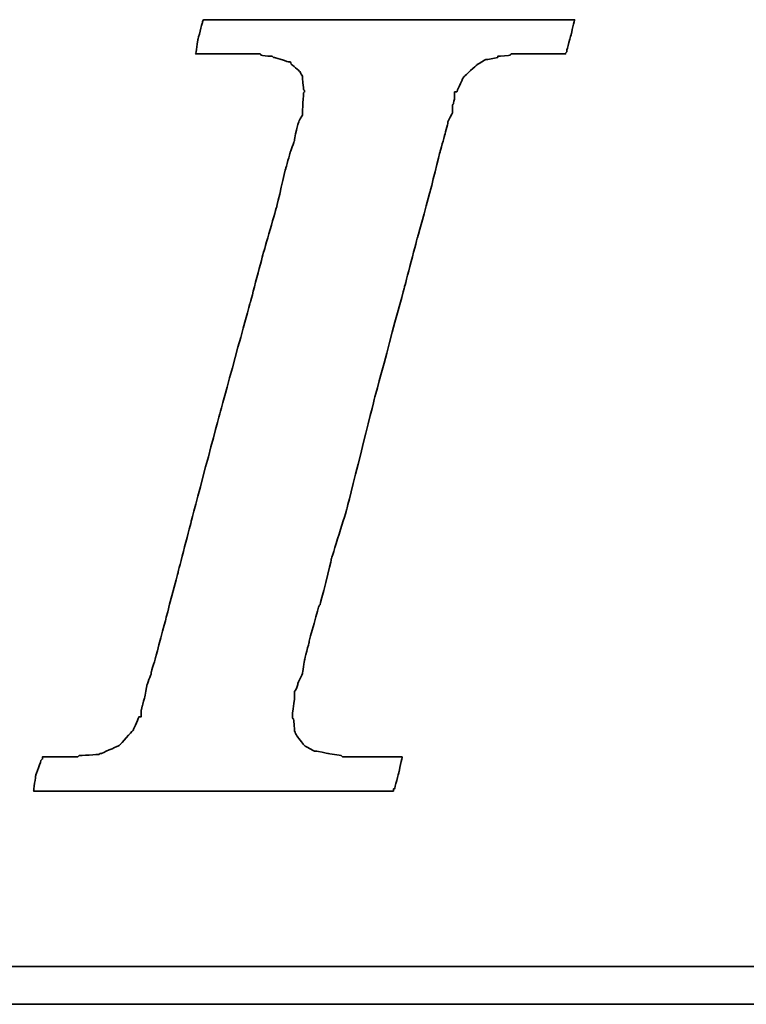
# Model space of a CAD drawing. Header units: millimetres. Extents: x 443 to 3685, y -1599 to 860.
# Tile 30 of 256: x 775.65 to 780.05, y -1568.94 to -1562.98. Entities that reach past the tile are written whole.
import ezdxf

# ---------------------------------------------------------------- set-up
doc = ezdxf.new("R2010")
doc.units = ezdxf.units.MM
doc.layers.add('DIM', color=4, linetype='CONTINUOUS')
doc.layers.add('layer 1', color=7, linetype='CONTINUOUS')

# ---------------------------------------------------------------- blocks, each defined once
blk = doc.blocks.new('TBI MOTION logo(完整正式版)')
at = {"layer": 'layer 1', "color": 22, "lineweight": 35}
for points, knots in [([(-40.59125, -7.94375), (-40.59125, -7.94375), (-40.97375, -7.94375), (-40.97375, -7.94375), (-40.97375, -7.94375), (-40.97375, -7.94375), (-41.38125, -7.94375), (-41.38125, -7.94375), (-41.38125, -7.94375), (-41.38125, -7.94375), (-41.54875, -7.94375), (-41.54875, -7.94375), (-41.54875, -7.94375), (-41.54875, -7.94375), (-41.59875, -7.94375), (-41.59875, -7.94375), (-41.59875, -7.94375), (-41.59875, -7.94375), (-41.88375, -7.94375), (-41.88375, -7.94375), (-41.88375, -7.94375), (-41.88375, -7.94375), (-41.90875, -7.91875), (-41.90875, -7.91875), (-41.90875, -7.91875), (-41.90875, -7.91875), (-42.19875, -7.87125), (-42.19875, -7.87125), (-42.19875, -7.87125), (-42.19875, -7.87125), (-42.43875, -7.82375), (-42.43875, -7.82375), (-42.43875, -7.82375), (-42.43875, -7.82375), (-42.45875, -7.82375), (-42.45875, -7.82375), (-42.45875, -7.82375), (-42.45875, -7.82375), (-42.48625, -7.82375), (-42.48625, -7.82375), (-42.48625, -7.82375), (-42.48625, -7.82375), (-42.67625, -7.72375), (-42.67625, -7.72375), (-42.67625, -7.72375), (-42.67625, -7.72375), (-42.70125, -7.70375), (-42.70125, -7.70375), (-42.70125, -7.70375), (-42.70125, -7.70375), (-42.72375, -7.67875), (-42.72375, -7.67875), (-42.72375, -7.67875), (-42.72375, -7.67875), (-42.86875, -7.48875), (-42.86875, -7.48875), (-42.86875, -7.48875), (-42.86875, -7.48875), (-42.89375, -7.43875), (-42.89375, -7.43875), (-42.89375, -7.43875), (-42.89375, -7.43875), (-42.91875, -7.38875), (-42.91875, -7.38875), (-42.91875, -7.38875), (-42.91875, -7.38875), (-42.93875, -7.12875), (-42.93875, -7.12875), (-42.93875, -7.12875), (-42.93875, -7.12875), (-42.96375, -7.10375), (-42.96375, -7.10375), (-42.96375, -7.10375), (-42.96375, -7.10375), (-42.96375, -7.05375), (-42.96375, -7.05375), (-42.96375, -7.05375), (-42.96375, -7.05375), (-42.96375, -7.00875), (-42.96375, -7.00875), (-42.96375, -7.00875), (-42.96375, -7.00875), (-42.91875, -6.69625), (-42.91875, -6.69625), (-42.91875, -6.69625), (-42.91875, -6.69625), (-42.91875, -6.62375), (-42.91875, -6.62375), (-42.91875, -6.62375), (-42.91875, -6.62375), (-42.91875, -6.59625), (-42.91875, -6.59625), (-42.91875, -6.59625), (-42.91875, -6.59625), (-42.91875, -6.57375), (-42.91875, -6.57375), (-42.91875, -6.57375), (-42.91875, -6.57375), (-42.91875, -6.52875), (-42.91875, -6.52875), (-42.91875, -6.52875), (-42.91875, -6.52875), (-42.89375, -6.50375), (-42.89375, -6.50375), (-42.89375, -6.50375), (-42.89375, -6.50375), (-42.84375, -6.38375), (-42.84375, -6.38375), (-42.84375, -6.38375), (-42.84375, -6.38375), (-42.84375, -6.35875), (-42.84375, -6.35875), (-42.84375, -6.35875), (-42.84375, -6.35875), (-42.74625, -6.14375), (-42.74625, -6.14375), (-42.74625, -6.14375), (-42.74625, -6.14375), (-42.70125, -5.85375), (-42.70125, -5.85375), (-42.70125, -5.85375), (-42.70125, -5.85375), (-42.60375, -5.47125), (-42.60375, -5.47125), (-42.60375, -5.47125), (-42.60375, -5.47125), (-42.60375, -5.44875), (-42.60375, -5.44875), (-42.60375, -5.44875), (-42.60375, -5.44875), (-42.38875, -4.67875), (-42.38875, -4.67875), (-42.38875, -4.67875), (-42.38875, -4.67875), (-42.36375, -4.65375), (-42.36375, -4.65375), (-42.36375, -4.65375), (-42.36375, -4.65375), (-42.12375, -3.69625), (-42.12375, -3.69625), (-42.12375, -3.69625), (-42.12375, -3.69625), (-42.12375, -3.67374), (-42.12375, -3.67374), (-42.12375, -3.67374), (-42.12375, -3.67374), (-41.78875, -2.59374), (-41.78875, -2.59374), (-41.78875, -2.59374), (-41.78875, -2.59374), (-41.18875, -0.19375), (-41.18875, -0.19375), (-41.18875, -0.19375), (-41.18875, -0.19375), (-40.54375, 2.20624), (-40.54375, 2.20624), (-40.54375, 2.20624), (-40.54375, 2.20624), (-40.25375, 3.30875), (-40.25375, 3.30875), (-40.25375, 3.30875), (-40.25375, 3.30875), (-39.98875, 4.27125), (-39.98875, 4.27125), (-39.98875, 4.27125), (-39.98875, 4.27125), (-39.77375, 5.13125), (-39.77375, 5.13125), (-39.77375, 5.13125), (-39.77375, 5.13125), (-39.67875, 5.47125), (-39.67875, 5.47125), (-39.67875, 5.47125), (-39.67875, 5.47125), (-39.60375, 5.75625), (-39.60375, 5.75625), (-39.60375, 5.75625), (-39.60375, 5.75625), (-39.60375, 5.78125), (-39.60375, 5.78125), (-39.60375, 5.78125), (-39.60375, 5.78125), (-39.50875, 5.97125), (-39.50875, 5.97125), (-39.50875, 5.97125), (-39.50875, 5.97125), (-39.50875, 6.13875), (-39.50875, 6.13875), (-39.50875, 6.13875), (-39.50875, 6.13875), (-39.48625, 6.16625), (-39.48625, 6.16625), (-39.48625, 6.16625), (-39.48625, 6.16625), (-39.46125, 6.28625), (-39.46125, 6.28625), (-39.46125, 6.28625), (-39.46125, 6.28625), (-39.46125, 6.42625), (-39.46125, 6.42625), (-39.46125, 6.42625), (-39.46125, 6.42625), (-39.41375, 6.42625), (-39.41375, 6.42625), (-39.41375, 6.42625), (-39.41375, 6.42625), (-39.29375, 6.69125), (-39.29375, 6.69125), (-39.29375, 6.69125), (-39.29375, 6.69125), (-39.26875, 6.74125), (-39.26875, 6.74125), (-39.26875, 6.74125), (-39.26875, 6.74125), (-39.24375, 6.76625), (-39.24375, 6.76625), (-39.24375, 6.76625), (-39.24375, 6.76625), (-38.98375, 7.00624), (-38.98375, 7.00624), (-38.98375, 7.00624), (-38.98375, 7.00624), (-38.95625, 7.02624), (-38.95625, 7.02624), (-38.95625, 7.02624), (-38.95625, 7.02624), (-38.78875, 7.12624), (-38.78875, 7.12624), (-38.78875, 7.12624), (-38.78875, 7.12624), (-38.76375, 7.12624), (-38.76375, 7.12624), (-38.76375, 7.12624), (-38.76375, 7.12624), (-38.74375, 7.12624), (-38.74375, 7.12624), (-38.74375, 7.12624), (-38.74375, 7.12624), (-38.52875, 7.17125), (-38.52875, 7.17125), (-38.52875, 7.17125), (-38.52875, 7.17125), (-38.52875, 7.19624), (-38.52875, 7.19624), (-38.52875, 7.19624), (-38.52875, 7.19624), (-38.50375, 7.19624), (-38.50375, 7.19624), (-38.50375, 7.19624), (-38.50375, 7.19624), (-38.26125, 7.21875), (-38.26125, 7.21875), (-38.26125, 7.21875), (-38.26125, 7.21875), (-38.23875, 7.24624), (-38.23875, 7.24624), (-38.23875, 7.24624), (-38.23875, 7.24624), (-38.21625, 7.24624), (-38.21625, 7.24624), (-38.21625, 7.24624), (-38.21625, 7.24624), (-38.18875, 7.24624), (-38.18875, 7.24624), (-38.18875, 7.24624), (-38.18875, 7.24624), (-37.90375, 7.24624), (-37.90375, 7.24624), (-37.90375, 7.24624), (-37.90375, 7.24624), (-37.85375, 7.24624), (-37.85375, 7.24624), (-37.85375, 7.24624), (-37.85375, 7.24624), (-37.75875, 7.24624), (-37.75875, 7.24624), (-37.75875, 7.24624), (-37.75875, 7.24624), (-37.42375, 7.24624), (-37.42375, 7.24624), (-37.42375, 7.24624), (-37.42375, 7.24624), (-37.08875, 7.24624), (-37.08875, 7.24624), (-37.08875, 7.24624), (-37.08875, 7.24624), (-37.06375, 7.24624), (-37.06375, 7.24624), (-37.06375, 7.24624), (-37.06375, 7.24624), (-37.06375, 7.26624), (-37.06375, 7.26624), (-37.06375, 7.26624), (-37.06375, 7.26624), (-37.03875, 7.29125), (-37.03875, 7.29125), (-37.03875, 7.29125), (-37.03875, 7.29125), (-37.03875, 7.31625), (-37.03875, 7.31625), (-37.03875, 7.31625), (-37.03875, 7.31625), (-36.94125, 7.67625), (-36.94125, 7.67625), (-36.94125, 7.67625), (-36.94125, 7.67625), (-36.86875, 7.98625), (-36.86875, 7.98625), (-36.86875, 7.98625), (-36.86875, 7.98625), (-36.98875, 7.98625), (-36.98875, 7.98625), (-36.98875, 7.98625), (-36.98875, 7.98625), (-37.42375, 7.98625), (-37.42375, 7.98625), (-37.42375, 7.98625), (-37.42375, 7.98625), (-37.94875, 7.98625), (-37.94875, 7.98625), (-37.94875, 7.98625), (-37.94875, 7.98625), (-38.57375, 7.98625), (-38.57375, 7.98625), (-38.57375, 7.98625), (-38.57375, 7.98625), (-39.29375, 7.98625), (-39.29375, 7.98625), (-39.29375, 7.98625), (-39.29375, 7.98625), (-40.82875, 7.98625), (-40.82875, 7.98625), (-40.82875, 7.98625), (-40.82875, 7.98625), (-42.36375, 7.98625), (-42.36375, 7.98625), (-42.36375, 7.98625), (-42.36375, 7.98625), (-43.08375, 7.98625), (-43.08375, 7.98625), (-43.08375, 7.98625), (-43.08375, 7.98625), (-43.70875, 7.98625), (-43.70875, 7.98625), (-43.70875, 7.98625), (-43.70875, 7.98625), (-44.23375, 7.98625), (-44.23375, 7.98625), (-44.23375, 7.98625), (-44.23375, 7.98625), (-44.66875, 7.98625), (-44.66875, 7.98625), (-44.66875, 7.98625), (-44.66875, 7.98625), (-44.88375, 7.98625), (-44.88375, 7.98625), (-44.88375, 7.98625), (-44.88375, 7.98625), (-44.90875, 7.94125), (-44.90875, 7.94125), (-44.90875, 7.94125), (-44.90875, 7.94125), (-44.90875, 7.91625), (-44.90875, 7.91625), (-44.90875, 7.91625), (-44.90875, 7.91625), (-45.00375, 7.55625), (-45.00375, 7.55625), (-45.00375, 7.55625), (-45.00375, 7.55625), (-45.05375, 7.24624), (-45.05375, 7.24624), (-45.05375, 7.24624), (-45.05375, 7.24624), (-44.61875, 7.24624), (-44.61875, 7.24624), (-44.61875, 7.24624), (-44.61875, 7.24624), (-44.11375, 7.24624), (-44.11375, 7.24624), (-44.11375, 7.24624), (-44.11375, 7.24624), (-43.99375, 7.24624), (-43.99375, 7.24624), (-43.99375, 7.24624), (-43.99375, 7.24624), (-43.94625, 7.24624), (-43.94625, 7.24624), (-43.94625, 7.24624), (-43.94625, 7.24624), (-43.92374, 7.24624), (-43.92374, 7.24624), (-43.92374, 7.24624), (-43.92374, 7.24624), (-43.65875, 7.24624), (-43.65875, 7.24624), (-43.65875, 7.24624), (-43.65875, 7.24624), (-43.63875, 7.21875), (-43.63875, 7.21875), (-43.63875, 7.21875), (-43.63875, 7.21875), (-43.46875, 7.19624), (-43.46875, 7.19624), (-43.46875, 7.19624), (-43.46875, 7.19624), (-43.39875, 7.19624), (-43.39875, 7.19624), (-43.39875, 7.19624), (-43.39875, 7.19624), (-43.37125, 7.17125), (-43.37125, 7.17125), (-43.37125, 7.17125), (-43.37125, 7.17125), (-43.34875, 7.17125), (-43.34875, 7.17125), (-43.34875, 7.17125), (-43.34875, 7.17125), (-43.20375, 7.12624), (-43.20375, 7.12624), (-43.20375, 7.12624), (-43.20375, 7.12624), (-43.05875, 7.07624), (-43.05875, 7.07624), (-43.05875, 7.07624), (-43.05875, 7.07624), (-43.01375, 7.07624), (-43.01375, 7.07624), (-43.01375, 7.07624), (-43.01375, 7.07624), (-42.98875, 7.02624), (-42.98875, 7.02624), (-42.98875, 7.02624), (-42.98875, 7.02624), (-42.79875, 6.86125), (-42.79875, 6.86125), (-42.79875, 6.86125), (-42.79875, 6.86125), (-42.77375, 6.81125), (-42.77375, 6.81125), (-42.77375, 6.81125), (-42.77375, 6.81125), (-42.74625, 6.76625), (-42.74625, 6.76625), (-42.74625, 6.76625), (-42.74625, 6.76625), (-42.72375, 6.47625), (-42.72375, 6.47625), (-42.72375, 6.47625), (-42.72375, 6.47625), (-42.70125, 6.45124), (-42.70125, 6.45124), (-42.70125, 6.45124), (-42.70125, 6.45124), (-42.70125, 6.42625), (-42.70125, 6.42625), (-42.70125, 6.42625), (-42.70125, 6.42625), (-42.72375, 6.40625), (-42.72375, 6.40625), (-42.72375, 6.40625), (-42.72375, 6.40625), (-42.74625, 5.97125), (-42.74625, 5.97125), (-42.74625, 5.97125), (-42.74625, 5.97125), (-42.74625, 5.94625), (-42.74625, 5.94625), (-42.74625, 5.94625), (-42.74625, 5.94625), (-42.74625, 5.92625), (-42.74625, 5.92625), (-42.74625, 5.92625), (-42.74625, 5.92625), (-42.77375, 5.87625), (-42.77375, 5.87625), (-42.77375, 5.87625), (-42.77375, 5.87625), (-42.81875, 5.80625), (-42.81875, 5.80625), (-42.81875, 5.80625), (-42.81875, 5.80625), (-42.86875, 5.63625), (-42.86875, 5.63625), (-42.86875, 5.63625), (-42.86875, 5.63625), (-42.91875, 5.39625), (-42.91875, 5.39625), (-42.91875, 5.39625), (-42.91875, 5.39625), (-42.91875, 5.37124), (-42.91875, 5.37124), (-42.91875, 5.37124), (-42.91875, 5.37124), (-43.01375, 5.10874), (-43.01375, 5.10874), (-43.01375, 5.10874), (-43.01375, 5.10874), (-43.10875, 4.77124), (-43.10875, 4.77124), (-43.10875, 4.77124), (-43.10875, 4.77124), (-43.29875, 3.95625), (-43.29875, 3.95625), (-43.29875, 3.95625), (-43.29875, 3.95625), (-43.58875, 2.95125), (-43.58875, 2.95125), (-43.58875, 2.95125), (-43.58875, 2.95125), (-43.87375, 1.87125), (-43.87375, 1.87125), (-43.87375, 1.87125), (-43.87375, 1.87125), (-44.52625, -0.50374), (-44.52625, -0.50374), (-44.52625, -0.50374), (-44.52625, -0.50374), (-45.14875, -2.85375), (-45.14875, -2.85375), (-45.14875, -2.85375), (-45.14875, -2.85375), (-45.43375, -3.95875), (-45.43375, -3.95875), (-45.43375, -3.95875), (-45.43375, -3.95875), (-45.69875, -4.96875), (-45.69875, -4.96875), (-45.69875, -4.96875), (-45.69875, -4.96875), (-45.91375, -5.78375), (-45.91375, -5.78375), (-45.91375, -5.78375), (-45.91375, -5.78375), (-46.01375, -6.11875), (-46.01375, -6.11875), (-46.01375, -6.11875), (-46.01375, -6.11875), (-46.01375, -6.14375), (-46.01375, -6.14375), (-46.01375, -6.14375), (-46.01375, -6.14375), (-46.10875, -6.40875), (-46.10875, -6.40875), (-46.10875, -6.40875), (-46.10875, -6.40875), (-46.15375, -6.64875), (-46.15375, -6.64875), (-46.15375, -6.64875), (-46.15375, -6.64875), (-46.20375, -6.83875), (-46.20375, -6.83875), (-46.20375, -6.83875), (-46.20375, -6.83875), (-46.22875, -6.93375), (-46.22875, -6.93375), (-46.22875, -6.93375), (-46.22875, -6.93375), (-46.22875, -7.07875), (-46.22875, -7.07875), (-46.22875, -7.07875), (-46.22875, -7.07875), (-46.27375, -7.07875), (-46.27375, -7.07875), (-46.27375, -7.07875), (-46.27375, -7.07875), (-46.39375, -7.34375), (-46.39375, -7.34375), (-46.39375, -7.34375), (-46.39375, -7.34375), (-46.39375, -7.36875), (-46.39375, -7.36875), (-46.39375, -7.36875), (-46.39375, -7.36875), (-46.42125, -7.38875), (-46.42125, -7.38875), (-46.42125, -7.38875), (-46.42125, -7.38875), (-46.68375, -7.67875), (-46.68375, -7.67875), (-46.68375, -7.67875), (-46.68375, -7.67875), (-46.70875, -7.70375), (-46.70875, -7.70375), (-46.70875, -7.70375), (-46.70875, -7.70375), (-46.75375, -7.72375), (-46.75375, -7.72375), (-46.75375, -7.72375), (-46.75375, -7.72375), (-47.08875, -7.87125), (-47.08875, -7.87125), (-47.08875, -7.87125), (-47.08875, -7.87125), (-47.11625, -7.87125), (-47.11625, -7.87125), (-47.11625, -7.87125), (-47.11625, -7.87125), (-47.13875, -7.89375), (-47.13875, -7.89375), (-47.13875, -7.89375), (-47.13875, -7.89375), (-47.56875, -7.91875), (-47.56875, -7.91875), (-47.56875, -7.91875), (-47.56875, -7.91875), (-47.59625, -7.94375), (-47.59625, -7.94375), (-47.59625, -7.94375), (-47.59625, -7.94375), (-47.64375, -7.94375), (-47.64375, -7.94375), (-47.64375, -7.94375), (-47.64375, -7.94375), (-47.73625, -7.94375), (-47.73625, -7.94375), (-47.73625, -7.94375), (-47.73625, -7.94375), (-48.07375, -7.94375), (-48.07375, -7.94375), (-48.07375, -7.94375), (-48.07375, -7.94375), (-48.36125, -7.94375), (-48.36125, -7.94375), (-48.36125, -7.94375), (-48.36125, -7.94375), (-48.36125, -7.96625), (-48.36125, -7.96625), (-48.36125, -7.96625), (-48.36125, -7.96625), (-48.36125, -7.99125), (-48.36125, -7.99125), (-48.36125, -7.99125), (-48.36125, -7.99125), (-48.38875, -8.01375), (-48.38875, -8.01375), (-48.38875, -8.01375), (-48.38875, -8.01375), (-48.50875, -8.34875), (-48.50875, -8.34875), (-48.50875, -8.34875), (-48.50875, -8.34875), (-48.55375, -8.68625), (-48.55375, -8.68625), (-48.55375, -8.68625), (-48.55375, -8.68625), (-48.45875, -8.68625), (-48.45875, -8.68625), (-48.45875, -8.68625), (-48.45875, -8.68625), (-48.07375, -8.68625), (-48.07375, -8.68625), (-48.07375, -8.68625), (-48.07375, -8.68625), (-47.52375, -8.68625), (-47.52375, -8.68625), (-47.52375, -8.68625), (-47.52375, -8.68625), (-46.92375, -8.68625), (-46.92375, -8.68625), (-46.92375, -8.68625), (-46.92375, -8.68625), (-46.25375, -8.68625), (-46.25375, -8.68625), (-46.25375, -8.68625), (-46.25375, -8.68625), (-46.20375, -8.68625), (-46.20375, -8.68625), (-46.20375, -8.68625), (-46.20375, -8.68625), (-44.71375, -8.68625), (-44.71375, -8.68625), (-44.71375, -8.68625), (-44.71375, -8.68625), (-43.22875, -8.68625), (-43.22875, -8.68625), (-43.22875, -8.68625), (-43.22875, -8.68625), (-42.55875, -8.68625), (-42.55875, -8.68625), (-42.55875, -8.68625), (-42.55875, -8.68625), (-42.50875, -8.68625), (-42.50875, -8.68625), (-42.50875, -8.68625), (-42.50875, -8.68625), (-41.93375, -8.68625), (-41.93375, -8.68625), (-41.93375, -8.68625), (-41.93375, -8.68625), (-41.38125, -8.68625), (-41.38125, -8.68625), (-41.38125, -8.68625), (-41.38125, -8.68625), (-40.97375, -8.68625), (-40.97375, -8.68625), (-40.97375, -8.68625), (-40.97375, -8.68625), (-40.78125, -8.68625), (-40.78125, -8.68625), (-40.78125, -8.68625), (-40.78125, -8.68625), (-40.78125, -8.63875), (-40.78125, -8.63875), (-40.78125, -8.63875), (-40.78125, -8.63875), (-40.75875, -8.63875), (-40.75875, -8.63875), (-40.75875, -8.63875), (-40.75875, -8.63875), (-40.66375, -8.27875), (-40.66375, -8.27875), (-40.66375, -8.27875), (-40.66375, -8.27875), (-40.59125, -7.94375), (-40.59125, -7.94375)], [0, 0, 0, 0, 0.00558659, 0.00558659, 0.00558659, 0.0055866, 0.01117318, 0.01117318, 0.01117318, 0.01117319, 0.01675978, 0.01675978, 0.01675978, 0.01675979, 0.02234637, 0.02234637, 0.02234637, 0.02234638, 0.02793296, 0.02793296, 0.02793296, 0.02793297, 0.03351955, 0.03351955, 0.03351955, 0.03351956, 0.03910615, 0.03910615, 0.03910615, 0.03910616, 0.04469274, 0.04469274, 0.04469274, 0.04469275, 0.05027933, 0.05027933, 0.05027933, 0.05027934, 0.05586592, 0.05586592, 0.05586592, 0.05586593, 0.06145251, 0.06145251, 0.06145251, 0.06145252, 0.06703911, 0.06703911, 0.06703911, 0.06703912, 0.0726257, 0.0726257, 0.0726257, 0.07262571, 0.07821229, 0.07821229, 0.07821229, 0.0782123, 0.08379888, 0.08379888, 0.08379888, 0.08379889, 0.08938547, 0.08938547, 0.08938547, 0.08938548, 0.09497207, 0.09497207, 0.09497207, 0.09497208, 0.10055866, 0.10055866, 0.10055866, 0.10055867, 0.10614525, 0.10614525, 0.10614525, 0.10614526, 0.11173184, 0.11173184, 0.11173184, 0.11173185, 0.11731844, 0.11731844, 0.11731844, 0.11731845, 0.12290503, 0.12290503, 0.12290503, 0.12290504, 0.12849162, 0.12849162, 0.12849162, 0.12849163, 0.13407821, 0.13407821, 0.13407821, 0.13407822, 0.1396648, 0.1396648, 0.1396648, 0.13966481, 0.1452514, 0.1452514, 0.1452514, 0.14525141, 0.15083799, 0.15083799, 0.15083799, 0.150838, 0.15642458, 0.15642458, 0.15642458, 0.15642459, 0.16201117, 0.16201117, 0.16201117, 0.16201118, 0.16759777, 0.16759777, 0.16759777, 0.16759778, 0.17318436, 0.17318436, 0.17318436, 0.17318437, 0.17877095, 0.17877095, 0.17877095, 0.17877096, 0.18435754, 0.18435754, 0.18435754, 0.18435755, 0.18994413, 0.18994413, 0.18994413, 0.18994414, 0.19553073, 0.19553073, 0.19553073, 0.19553074, 0.20111732, 0.20111732, 0.20111732, 0.20111733, 0.20670391, 0.20670391, 0.20670391, 0.20670392, 0.2122905, 0.2122905, 0.2122905, 0.21229051, 0.21787709, 0.21787709, 0.21787709, 0.2178771, 0.22346369, 0.22346369, 0.22346369, 0.2234637, 0.22905028, 0.22905028, 0.22905028, 0.22905029, 0.23463687, 0.23463687, 0.23463687, 0.23463688, 0.24022346, 0.24022346, 0.24022346, 0.24022347, 0.24581006, 0.24581006, 0.24581006, 0.24581007, 0.25139665, 0.25139665, 0.25139665, 0.25139666, 0.25698324, 0.25698324, 0.25698324, 0.25698325, 0.26256983, 0.26256983, 0.26256983, 0.26256984, 0.26815642, 0.26815642, 0.26815642, 0.26815643, 0.27374302, 0.27374302, 0.27374302, 0.27374303, 0.27932961, 0.27932961, 0.27932961, 0.27932962, 0.2849162, 0.2849162, 0.2849162, 0.28491621, 0.29050279, 0.29050279, 0.29050279, 0.2905028, 0.29608939, 0.29608939, 0.29608939, 0.2960894, 0.30167598, 0.30167598, 0.30167598, 0.30167599, 0.30726257, 0.30726257, 0.30726257, 0.30726258, 0.31284916, 0.31284916, 0.31284916, 0.31284917, 0.31843575, 0.31843575, 0.31843575, 0.31843576, 0.32402235, 0.32402235, 0.32402235, 0.32402236, 0.32960894, 0.32960894, 0.32960894, 0.32960895, 0.33519553, 0.33519553, 0.33519553, 0.33519554, 0.34078212, 0.34078212, 0.34078212, 0.34078213, 0.34636872, 0.34636872, 0.34636872, 0.34636873, 0.35195531, 0.35195531, 0.35195531, 0.35195532, 0.3575419, 0.3575419, 0.3575419, 0.35754191, 0.36312849, 0.36312849, 0.36312849, 0.3631285, 0.36871508, 0.36871508, 0.36871508, 0.36871509, 0.37430168, 0.37430168, 0.37430168, 0.37430169, 0.37988827, 0.37988827, 0.37988827, 0.37988828, 0.38547486, 0.38547486, 0.38547486, 0.38547487, 0.39106145, 0.39106145, 0.39106145, 0.39106146, 0.39664804, 0.39664804, 0.39664804, 0.39664805, 0.40223464, 0.40223464, 0.40223464, 0.40223465, 0.40782123, 0.40782123, 0.40782123, 0.40782124, 0.41340782, 0.41340782, 0.41340782, 0.41340783, 0.41899441, 0.41899441, 0.41899441, 0.41899442, 0.42458101, 0.42458101, 0.42458101, 0.42458102, 0.4301676, 0.4301676, 0.4301676, 0.43016761, 0.43575419, 0.43575419, 0.43575419, 0.4357542, 0.44134078, 0.44134078, 0.44134078, 0.44134079, 0.44692737, 0.44692737, 0.44692737, 0.44692738, 0.45251397, 0.45251397, 0.45251397, 0.45251398, 0.45810056, 0.45810056, 0.45810056, 0.45810057, 0.46368715, 0.46368715, 0.46368715, 0.46368716, 0.46927374, 0.46927374, 0.46927374, 0.46927375, 0.47486034, 0.47486034, 0.47486034, 0.47486035, 0.48044693, 0.48044693, 0.48044693, 0.48044694, 0.48603352, 0.48603352, 0.48603352, 0.48603353, 0.49162011, 0.49162011, 0.49162011, 0.49162012, 0.4972067, 0.4972067, 0.4972067, 0.49720671, 0.5027933, 0.5027933, 0.5027933, 0.50279331, 0.50837989, 0.50837989, 0.50837989, 0.5083799, 0.51396648, 0.51396648, 0.51396648, 0.51396649, 0.51955307, 0.51955307, 0.51955307, 0.51955308, 0.52513966, 0.52513966, 0.52513966, 0.52513967, 0.53072626, 0.53072626, 0.53072626, 0.53072627, 0.53631285, 0.53631285, 0.53631285, 0.53631286, 0.54189944, 0.54189944, 0.54189944, 0.54189945, 0.54748603, 0.54748603, 0.54748603, 0.54748604, 0.55307263, 0.55307263, 0.55307263, 0.55307264, 0.55865922, 0.55865922, 0.55865922, 0.55865923, 0.56424581, 0.56424581, 0.56424581, 0.56424582, 0.5698324, 0.5698324, 0.5698324, 0.56983241, 0.57541899, 0.57541899, 0.57541899, 0.575419, 0.58100559, 0.58100559, 0.58100559, 0.5810056, 0.58659218, 0.58659218, 0.58659218, 0.58659219, 0.59217877, 0.59217877, 0.59217877, 0.59217878, 0.59776536, 0.59776536, 0.59776536, 0.59776537, 0.60335196, 0.60335196, 0.60335196, 0.60335197, 0.60893855, 0.60893855, 0.60893855, 0.60893856, 0.61452514, 0.61452514, 0.61452514, 0.61452515, 0.62011173, 0.62011173, 0.62011173, 0.62011174, 0.62569832, 0.62569832, 0.62569832, 0.62569833, 0.63128492, 0.63128492, 0.63128492, 0.63128493, 0.63687151, 0.63687151, 0.63687151, 0.63687152, 0.6424581, 0.6424581, 0.6424581, 0.64245811, 0.64804469, 0.64804469, 0.64804469, 0.6480447, 0.65363128, 0.65363128, 0.65363128, 0.65363129, 0.65921788, 0.65921788, 0.65921788, 0.65921789, 0.66480447, 0.66480447, 0.66480447, 0.66480448, 0.67039106, 0.67039106, 0.67039106, 0.67039107, 0.67597765, 0.67597765, 0.67597765, 0.67597766, 0.68156425, 0.68156425, 0.68156425, 0.68156426, 0.68715084, 0.68715084, 0.68715084, 0.68715085, 0.69273743, 0.69273743, 0.69273743, 0.69273744, 0.69832402, 0.69832402, 0.69832402, 0.69832403, 0.70391061, 0.70391061, 0.70391061, 0.70391062, 0.70949721, 0.70949721, 0.70949721, 0.70949722, 0.7150838, 0.7150838, 0.7150838, 0.71508381, 0.72067039, 0.72067039, 0.72067039, 0.7206704, 0.72625698, 0.72625698, 0.72625698, 0.72625699, 0.73184358, 0.73184358, 0.73184358, 0.73184359, 0.73743017, 0.73743017, 0.73743017, 0.73743018, 0.74301676, 0.74301676, 0.74301676, 0.74301677, 0.74860335, 0.74860335, 0.74860335, 0.74860336, 0.75418994, 0.75418994, 0.75418994, 0.75418995, 0.75977654, 0.75977654, 0.75977654, 0.75977655, 0.76536313, 0.76536313, 0.76536313, 0.76536314, 0.77094972, 0.77094972, 0.77094972, 0.77094973, 0.77653631, 0.77653631, 0.77653631, 0.77653632, 0.78212291, 0.78212291, 0.78212291, 0.78212292, 0.7877095, 0.7877095, 0.7877095, 0.78770951, 0.79329609, 0.79329609, 0.79329609, 0.7932961, 0.79888268, 0.79888268, 0.79888268, 0.79888269, 0.80446927, 0.80446927, 0.80446927, 0.80446928, 0.81005587, 0.81005587, 0.81005587, 0.81005588, 0.81564246, 0.81564246, 0.81564246, 0.81564247, 0.82122905, 0.82122905, 0.82122905, 0.82122906, 0.82681564, 0.82681564, 0.82681564, 0.82681565, 0.83240223, 0.83240223, 0.83240223, 0.83240224, 0.83798883, 0.83798883, 0.83798883, 0.83798884, 0.84357542, 0.84357542, 0.84357542, 0.84357543, 0.84916201, 0.84916201, 0.84916201, 0.84916202, 0.8547486, 0.8547486, 0.8547486, 0.85474861, 0.8603352, 0.8603352, 0.8603352, 0.86033521, 0.86592179, 0.86592179, 0.86592179, 0.8659218, 0.87150838, 0.87150838, 0.87150838, 0.87150839, 0.87709497, 0.87709497, 0.87709497, 0.87709498, 0.88268156, 0.88268156, 0.88268156, 0.88268157, 0.88826816, 0.88826816, 0.88826816, 0.88826817, 0.89385475, 0.89385475, 0.89385475, 0.89385476, 0.89944134, 0.89944134, 0.89944134, 0.89944135, 0.90502793, 0.90502793, 0.90502793, 0.90502794, 0.91061453, 0.91061453, 0.91061453, 0.91061454, 0.91620112, 0.91620112, 0.91620112, 0.91620113, 0.92178771, 0.92178771, 0.92178771, 0.92178772, 0.9273743, 0.9273743, 0.9273743, 0.92737431, 0.93296089, 0.93296089, 0.93296089, 0.9329609, 0.93854749, 0.93854749, 0.93854749, 0.9385475, 0.94413408, 0.94413408, 0.94413408, 0.94413409, 0.94972067, 0.94972067, 0.94972067, 0.94972068, 0.95530726, 0.95530726, 0.95530726, 0.95530727, 0.96089385, 0.96089385, 0.96089385, 0.96089386, 0.96648045, 0.96648045, 0.96648045, 0.96648046, 0.97206704, 0.97206704, 0.97206704, 0.97206705, 0.97765363, 0.97765363, 0.97765363, 0.97765364, 0.98324022, 0.98324022, 0.98324022, 0.98324023, 0.98882682, 0.98882682, 0.98882682, 0.98882683, 0.99441341, 0.99441341, 0.99441341, 0.99441342, 1, 1, 1, 1]), ([(75.90875, -9.47875), (75.90875, -9.47875), (75.90875, -12.28625), (75.90875, -12.28625), (75.90875, -12.28625), (75.90875, -12.28625), (75.90875, -12.47875), (75.90875, -12.47875), (75.90875, -12.47875), (75.90875, -12.47875), (75.71625, -12.47875), (75.71625, -12.47875), (75.71625, -12.47875), (75.71625, -12.47875), (-88.32875, -12.47875), (-88.32875, -12.47875), (-88.32875, -12.47875), (-88.32875, -12.47875), (-88.32875, -13.29375), (-88.32875, -13.29375), (-88.32875, -13.29375), (-88.32875, -13.29375), (82.89125, -13.29375), (82.89125, -13.29375), (82.89125, -13.29375), (82.89125, -13.29375), (75.90875, -9.47875), (75.90875, -9.47875)], [0, 0, 0, 0, 0.14285714, 0.14285714, 0.14285714, 0.14285715, 0.28571429, 0.28571429, 0.28571429, 0.2857143, 0.42857143, 0.42857143, 0.42857143, 0.42857144, 0.57142857, 0.57142857, 0.57142857, 0.57142858, 0.71428571, 0.71428571, 0.71428571, 0.71428572, 0.85714286, 0.85714286, 0.85714286, 0.85714287, 1, 1, 1, 1])]:
    blk.add_open_spline(points, degree=3, knots=knots, dxfattribs=at)

msp = doc.modelspace()

# ---------------------------------------------------------------- block references
at = {"layer": 'DIM', "color": 7, "xscale": 0.2802190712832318, "yscale": 0.2802190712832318, "zscale": 0.2802190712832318}
msp.add_blockref('TBI MOTION logo(完整正式版)', (789.342, -1565.2184), dxfattribs=at)

doc.saveas('drawing.dxf')
